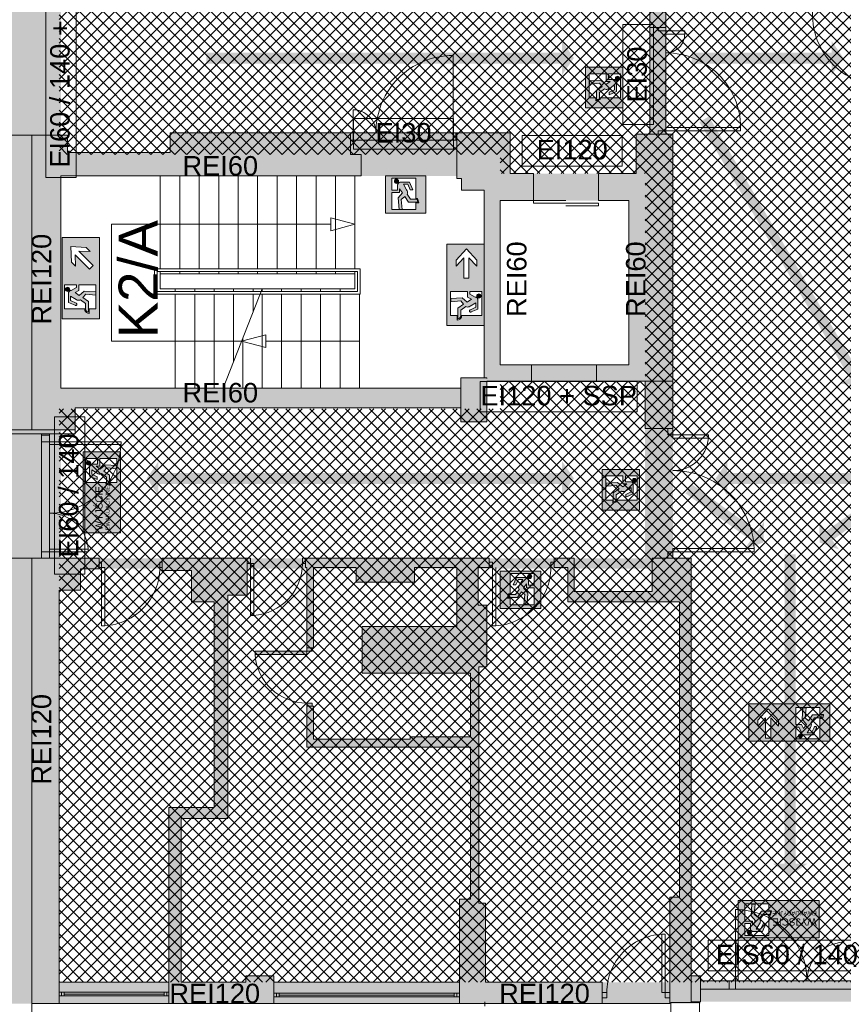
# Paper-space layout 'AP-02 STREFY POŻAROWE I EWAKUACJA - PIĘTRO 0' of a CAD drawing. Header units: millimetres. Extents: x 0 to 594, y -4 to 450.
# Tile 3 of 14: x 69 to 196, y 133 to 285. Entities that reach past the tile are written whole.
import ezdxf
from ezdxf.xclip import XClip

# ---------------------------------------------------------------- set-up
doc = ezdxf.new("R2010")
doc.units = ezdxf.units.MM
doc.header["$MEASUREMENT"] = 0
doc.header["$XCLIPFRAME"] = 0
for name, color, linetype, lineweight, true_color in [('A_ewakuacja_Nr_pióra__104', 7, 'Continuous', 5, 0x006532), ('A_ewakuacja_Nr_pióra__141', 7, 'Continuous', 5, 0xf2f7f7), ('A_podkład_Nr_pióra__254', 7, 'Continuous', 5, 0xfdfdfd), ('A_ppoż proj_Nr_pióra__104', 7, 'Continuous', 5, 0x006532), ('A_ppoż proj_Nr_pióra__70', 7, 'Continuous', 5, 0x65fe00), ('A_ppoż proj_Nr_pióra__71', 7, 'Continuous', 5, 0xcbfe65)]:
    doc.layers.add(name, color=color, linetype=linetype, lineweight=lineweight, true_color=true_color)
for name, color, linetype, lineweight in [('A_ewakuacja_Nr_pióra__4', 94, 'Continuous', 18), ('A_podkład_Nr_pióra__2', 8, 'Continuous', 13), ('A_ppoż proj_Nr_pióra__1', 7, 'Continuous', 20), ('A_ppoż proj_Nr_pióra__3', 30, 'Continuous', 13), ('A_ppoż proj_Nr_pióra__4', 94, 'Continuous', 18), ('A_ppoż proj_Nr_pióra__81', 2, 'Continuous', 5)]:
    doc.layers.add(name, color=color, linetype=linetype, lineweight=lineweight)
doc.layers.add('A_podrys', color=7, linetype='Continuous')
doc.styles.add('STYL_AUTOMATYCZNY_1', font='arial.ttf')

# ---------------------------------------------------------------- blocks, each defined once
blk = doc.blocks.new('Rysunek_1_1', base_point=(-1571.08, -182.96))
at = {"layer": 'A_ewakuacja_Nr_pióra__104', "linetype": 'Continuous', "lineweight": 0, "true_color": 0x004c26}
h = blk.add_hatch(color=118, dxfattribs=at)
h.paths.add_polyline_path([(161.79, 277.21), (156.04, 277.21), (156.04, 270.96), (161.79, 270.96)])
h.paths.add_polyline_path([(159.23, 275.01), (159.83, 275.01), (159.2, 274.55), (158.4, 275.22), (156.64, 275.1), (156.64, 274.61), (158.18, 274.75), (158.63, 274.23), (157.73, 273.63), (157.73, 272.2), (158.2, 272.33), (158.2, 273.32), (158.98, 273.87, 0.230447), (159.48, 273.83), (159.65, 273.93), (160.5, 274.42), (160.5, 273.75), (159.67, 273.37), (159.67, 272.97), (160.82, 273.48), (160.82, 274.9, 0.414214), (160.41, 275.32), (159.61, 275.32), (159.61, 276.21), (161.43, 276.21), (161.43, 272.49), (158.31, 272.49), (158.31, 272.23), (157.65, 272.05), (157.65, 272.49), (156.6, 272.49), (156.6, 276.2), (159.23, 276.2)], flags=0)
for points in [[(161.29, 275.38, 1), (160.67, 275.6, 1)], [(127.03, 259.97, 1), (126.82, 259.35, 1)], [(76.09, 242.71, 1), (76.37, 243.3, 1)], [(139.76, 241.68, 1), (139.47, 242.27, 1)], [(79.16, 216.15, 1), (79.78, 216.36, 1)], [(163.88, 213.43, 1), (163.26, 213.64, 1)], [(147.33, 199.09, 1), (147.55, 198.47, 1)], [(189.29, 173.9, 1), (189.01, 174.49, 1)], [(181.4, 143.63, 1), (181.18, 144.25, 1)]]:
    blk.add_hatch(color=118, dxfattribs=at).paths.add_polyline_path(points)
h = blk.add_hatch(color=118, dxfattribs=at)
h.paths.add_polyline_path([(125.21, 260.47), (125.21, 254.73), (131.45, 254.73), (131.45, 260.47)])
h.paths.add_polyline_path([(127.4, 257.91), (127.4, 258.51), (127.87, 257.88), (127.19, 257.08), (127.32, 255.32), (127.8, 255.32), (127.66, 256.86), (128.19, 257.31), (128.78, 256.41), (130.21, 256.41), (130.09, 256.88), (129.1, 256.88), (128.54, 257.66, 0.230447), (128.58, 258.16), (128.48, 258.33), (127.99, 259.18), (128.66, 259.18), (129.05, 258.35), (129.45, 258.35), (128.94, 259.5), (127.51, 259.5, 0.414214), (127.1, 259.09), (127.1, 258.29), (126.21, 258.29), (126.21, 260.12), (129.92, 260.12), (129.92, 256.99), (130.18, 256.99), (130.36, 256.33), (129.92, 256.33), (129.92, 255.28), (126.21, 255.28), (126.21, 257.91)], flags=0)
h = blk.add_hatch(color=118, dxfattribs=at)
h.paths.add_polyline_path([(75.42, 250.97), (75.42, 244.72), (81.17, 244.72), (81.17, 250.97)])
h.paths.add_polyline_path([(76.83, 247.2), (76.72, 249.58), (79.08, 249.47), (79.74, 248.81), (77.97, 248.88), (80.18, 246.67), (79.6, 246.1), (77.39, 248.3), (77.47, 246.57)], flags=0)
h = blk.add_hatch(color=118, dxfattribs=at)
h.paths.add_polyline_path([(134.68, 237.45), (140.42, 237.45), (140.42, 249.94), (134.68, 249.94)])
h.paths.add_polyline_path([(140.07, 242.69), (140.07, 238.98), (136.94, 238.98), (136.94, 238.72, -0.24241), (136.28, 238.24), (136.28, 238.98), (135.23, 238.98), (135.23, 242.69), (137.86, 242.69), (137.86, 241.8), (138.46, 241.5), (137.83, 241.03), (137.03, 241.71), (135.27, 241.58), (135.27, 241.1), (136.81, 241.24), (137.26, 240.71), (136.36, 240.12), (136.36, 238.46, 0.304489), (136.83, 238.81), (136.83, 239.8), (137.61, 240.36, 0.230447), (138.11, 240.32), (138.28, 240.42), (139.13, 240.91), (139.13, 240.24), (138.3, 239.85, 1.14772), (138.45, 239.52), (139.45, 239.96), (139.45, 241.39, 0.414214), (139.04, 241.81), (138.24, 242.25), (138.24, 242.69)], flags=0)
h.paths.add_polyline_path([(138.09, 244.74), (137.28, 244.74), (137.28, 247.87), (136.1, 246.59), (136.1, 247.49), (137.7, 249.24), (139.29, 247.5), (139.29, 246.57), (138.09, 247.87)], flags=0)
h = blk.add_hatch(color=118, dxfattribs=at)
h.paths.add_polyline_path([(81.17, 238.48), (81.17, 244.72), (75.42, 244.72), (75.42, 238.48)])
h.paths.add_polyline_path([(75.78, 243.72), (77.6, 243.72), (77.6, 243.28), (76.8, 242.84, 0.414214), (76.39, 242.42), (76.39, 240.99), (77.39, 240.55, 1.14772), (77.54, 240.88), (76.71, 241.27), (76.71, 241.94), (77.56, 241.45), (77.73, 241.35, 0.230447), (78.23, 241.39), (79.01, 240.83), (79.01, 239.84, 0.304489), (79.48, 239.49), (79.48, 241.15), (78.58, 241.74), (79.03, 242.27), (80.57, 242.13), (80.57, 242.61), (78.81, 242.74), (78.01, 242.06), (77.38, 242.53), (77.98, 242.83), (77.98, 243.72), (80.61, 243.72), (80.61, 240.01), (79.56, 240.01), (79.56, 239.27, -0.24241), (78.9, 239.75), (78.9, 240.01), (75.78, 240.01)], flags=0)
h = blk.add_hatch(color=118, dxfattribs=at)
h.paths.add_polyline_path([(78.66, 217.97), (78.66, 205.47), (84.4, 205.47), (84.4, 217.97)])
h.paths.add_polyline_path([(81.22, 215.77), (81.22, 216.96), (83.84, 216.96), (83.84, 213.25), (82.79, 213.25), (82.79, 212.81), (82.14, 212.99), (82.14, 213.25), (79.01, 213.25), (79.01, 216.97), (80.83, 216.97), (80.83, 216.08), (80.04, 216.08, 0.414214), (79.62, 215.67), (79.62, 214.24), (80.78, 213.73), (80.78, 214.13), (79.95, 214.52), (79.95, 215.18), (80.79, 214.69), (80.97, 214.59, 0.230447), (81.46, 214.63), (82.25, 214.08), (82.25, 213.09), (82.72, 212.96), (82.72, 214.39), (81.81, 214.99), (82.27, 215.51), (83.81, 215.37), (83.81, 215.86), (82.05, 215.99), (81.25, 215.31), (80.62, 215.77)], flags=0)
h = blk.add_hatch(color=118, dxfattribs=at)
h.paths.add_polyline_path([(164.38, 215.25), (158.63, 215.25), (158.63, 209.01), (164.38, 209.01)])
h.paths.add_polyline_path([(161.82, 213.06), (162.42, 213.06), (161.79, 212.59), (160.99, 213.27), (159.23, 213.14), (159.23, 212.66), (160.77, 212.8), (161.22, 212.27), (160.32, 211.68), (160.32, 210.25), (160.79, 210.37), (160.79, 211.36), (161.57, 211.92, 0.230447), (162.07, 211.88), (162.24, 211.98), (163.09, 212.47), (163.09, 211.8), (162.26, 211.41), (162.26, 211.01), (163.41, 211.52), (163.41, 212.95, 0.414214), (163, 213.37), (162.2, 213.37), (162.2, 214.25), (164.02, 214.25), (164.02, 210.54), (160.9, 210.54), (160.9, 210.28), (160.24, 210.1), (160.24, 210.54), (159.19, 210.54), (159.19, 214.25), (161.82, 214.25)], flags=0)
h = blk.add_hatch(color=118, dxfattribs=at)
h.paths.add_polyline_path([(149.16, 199.59), (142.91, 199.59), (142.91, 193.85), (149.16, 193.85)])
h.paths.add_polyline_path([(146.96, 197.03), (148.15, 197.03), (148.15, 194.4), (144.44, 194.4), (144.44, 195.45), (144, 195.45), (144.18, 196.11), (144.44, 196.11), (144.44, 199.24), (148.16, 199.24), (148.16, 197.41), (147.27, 197.41), (147.27, 198.21, 0.414214), (146.85, 198.62), (145.43, 198.62), (144.92, 197.47), (145.32, 197.47), (145.7, 198.3), (146.37, 198.3), (145.88, 197.45), (145.78, 197.28, 0.230447), (145.82, 196.78), (145.27, 196), (144.27, 196), (144.15, 195.53), (145.58, 195.53), (146.18, 196.43), (146.7, 195.98), (146.56, 194.44), (147.05, 194.44), (147.17, 196.2), (146.5, 197), (146.96, 197.63)], flags=0)
h = blk.add_hatch(color=118, dxfattribs=at)
h.paths.add_polyline_path([(181.19, 179.13), (181.19, 173.39), (193.68, 173.39), (193.68, 179.13)])
h.paths.add_polyline_path([(188.44, 173.74), (188.44, 175.57), (188.91, 175.57), (189.32, 174.77, 0.414214), (189.74, 174.36), (191.16, 174.36), (191.61, 175.36, 1.257521), (191.27, 175.51), (190.89, 174.68), (190.22, 174.68), (190.71, 175.53), (190.81, 175.7, 0.230447), (190.77, 176.2), (191.32, 176.98), (192.32, 176.98, 0.232729), (192.54, 177.45), (191.01, 177.45), (190.42, 176.55), (189.89, 177), (190.03, 178.54), (189.55, 178.54), (189.42, 176.78), (190.1, 175.98), (189.63, 175.35), (189.33, 175.95), (188.44, 175.95), (188.44, 178.58), (192.15, 178.58), (192.15, 177.53), (192.71, 177.53, -0.376362), (192.41, 176.87), (192.15, 176.87), (192.15, 173.74)], flags=0)
h.paths.add_polyline_path([(184.58, 177.01), (184.58, 173.89), (183.77, 173.89), (183.76, 177.01), (182.59, 175.73), (182.59, 176.64), (184.19, 178.39), (185.78, 176.64), (185.78, 175.71)], flags=0)
h = blk.add_hatch(color=118, dxfattribs=at)
h.paths.add_polyline_path([(179.57, 143.13), (192.07, 143.13), (192.07, 148.88), (179.57, 148.88)])
h.paths.add_polyline_path([(181.77, 145.69), (180.58, 145.69), (180.58, 148.32), (184.29, 148.32), (184.29, 147.27), (184.73, 147.27), (184.55, 146.61), (184.29, 146.61), (184.29, 143.49), (180.58, 143.49), (180.58, 145.31), (181.46, 145.31), (181.46, 144.51, 0.414214), (181.88, 144.1), (183.3, 144.1), (183.81, 145.25), (183.41, 145.25), (183.03, 144.42), (182.36, 144.42), (182.85, 145.27), (182.95, 145.44, 0.230447), (182.91, 145.94), (183.46, 146.72), (184.46, 146.72), (184.58, 147.19), (183.15, 147.19), (182.56, 146.29), (182.03, 146.74), (182.17, 148.28), (181.69, 148.28), (181.56, 146.52), (182.24, 145.72), (181.77, 145.09)], flags=0)
at = {"layer": 'A_podkład_Nr_pióra__254', "linetype": 'Continuous', "lineweight": 5, "true_color": 0xfdfdfd}
h = blk.add_hatch(color=7, dxfattribs=at)
h.paths.add_polyline_path([(65.74, 327.27), (65.74, 221.37), (77.42, 221.37), (77.42, 224.77), (136.82, 224.77), (136.82, 224.24), (136.82, 222.57), (140.82, 222.57), (140.82, 228.87), (154.32, 228.87), (169.52, 228.87), (169.52, 239.37), (169.52, 258.27), (169.52, 266.93), (168.07, 266.93), (163.84, 266.93), (163.84, 260.83), (144.44, 260.83), (144.44, 267.13), (136.22, 267.13), (136.22, 264.37), (136.22, 263.8), (119.83, 263.8), (119.83, 267.13), (92.04, 267.13), (92.04, 266.77), (92.04, 264.07), (76.2, 264.07), (76.2, 266.77), (73.54, 266.77), (66.54, 266.77), (66.54, 285.83), (73.54, 285.83), (73.54, 293.33), (92.92, 293.33), (118.14, 293.33), (118.14, 298.33), (129.94, 298.33), (129.94, 293.23), (136.22, 293.23), (146.44, 293.23), (146.44, 299.53), (159.84, 299.53), (159.84, 293.23), (160.82, 293.23), (161.32, 293.23), (165.94, 293.23), (165.94, 286.27), (168.07, 286.27), (173.12, 286.27), (173.12, 321.17), (172.32, 321.17), (172.32, 320.67), (171.62, 320.67), (171.62, 316.17), (138.82, 316.17), (138.82, 342.37), (141.02, 342.37), (141.02, 351.77), (169.62, 351.77), (169.62, 351.07), (171.62, 351.07), (171.62, 330.67), (172.32, 330.67), (172.32, 330.17), (173.12, 330.17), (173.12, 351.07), (173.82, 351.07), (173.82, 355.07), (70.72, 355.07), (70.72, 327.27)])
h.paths.add_polyline_path([(75.22, 351.77), (103.82, 351.77), (103.82, 351.07), (108.52, 351.07), (108.52, 351.77), (137.12, 351.77), (137.12, 299.57), (137.12, 294.73), (131.44, 294.73), (131.44, 299.57), (131.32, 299.57), (130.82, 299.57), (123.82, 299.57), (120.82, 299.57), (120.32, 299.57), (75.22, 299.57)], flags=0)
h.paths.add_polyline_path([(75.22, 260.47), (121.46, 260.47), (121.46, 261.47), (136.22, 261.47), (136.22, 260.07), (136.92, 260.07), (136.92, 258.27), (140.42, 258.27), (140.42, 229.37), (136.82, 229.37), (136.82, 227.77), (136.82, 226.77), (122.02, 226.77), (122.02, 227.77), (75.22, 227.77)], flags=0)
h.paths.add_polyline_path([(139.62, 314.77), (171.42, 314.77), (171.42, 308.87), (171.42, 307.97), (171.42, 294.73), (161.34, 294.73), (161.34, 301.03), (159.84, 301.03), (146.44, 301.03), (144.94, 301.03), (144.94, 294.73), (139.62, 294.73), (139.62, 302.07)], flags=0)
h.paths.add_polyline_path([(162.72, 231.37), (142.92, 231.37), (142.92, 256.67), (162.72, 256.67)], flags=0)
h = blk.add_hatch(color=7, dxfattribs=at)
h.paths.add_polyline_path([(77.42, 201.57), (70.72, 201.57), (70.72, 132.97), (173.77, 132.97), (173.77, 137.27), (172.32, 137.27), (172.32, 166.57), (172.32, 176.57), (172.32, 201.57), (169.52, 201.57), (169.52, 228.87), (165.22, 228.87), (165.22, 201.57), (166.32, 201.57), (166.32, 196.47), (154.32, 196.47), (154.32, 201.57), (140.82, 201.57), (136.82, 201.57), (129.53, 201.57), (120.62, 201.57), (115.02, 201.57), (109.34, 201.57)])
h.paths.add_polyline_path([(74.92, 196.67), (78.22, 196.67), (78.22, 199.97), (81.12, 199.97), (81.12, 200.17), (81.47, 200.17), (90.47, 200.17), (90.82, 200.17), (90.82, 199.67), (95.32, 199.67), (95.32, 194.87), (98.82, 194.87), (98.82, 163.17), (91.82, 163.17), (91.82, 136.27), (74.92, 136.27)], flags=0)
h.paths.add_polyline_path([(93.72, 161.47), (100.92, 161.47), (100.92, 195.87), (103.92, 195.87), (103.92, 200.77), (104.42, 200.77), (112.42, 200.77), (112.92, 200.77), (112.92, 200.17), (113.12, 200.17), (113.12, 187.77), (113.12, 187.27), (105.12, 187.27), (105.12, 186.77), (105.13, 186.77), (113.12, 186.77), (113.12, 187.27), (113.92, 187.27), (113.92, 187.77), (114.12, 187.77), (114.12, 200.17), (120.72, 200.17), (120.72, 197.87), (129.72, 197.87), (129.72, 200.17), (136.22, 200.17), (136.22, 191.07), (121.62, 191.07), (121.62, 183.87), (138.32, 183.87), (138.32, 174.06), (129.02, 174.06), (129.02, 173.71), (114.12, 173.71), (114.12, 178.77), (113.92, 178.77), (113.92, 179.27), (113.12, 179.27), (113.12, 178.77), (113.12, 172.47), (138.32, 172.47), (138.32, 149.07), (136.62, 149.07), (136.62, 136.27), (121.72, 136.27), (108.02, 136.27), (108.02, 137.27), (103.72, 137.27), (103.72, 136.27), (93.72, 136.27)], flags=0)
h.paths.add_polyline_path([(139.52, 194.37), (139.52, 200.17), (141.22, 200.17), (141.72, 200.17), (141.72, 200.97), (150.72, 200.97), (151.22, 200.97), (151.22, 200.17), (153.32, 200.17), (153.32, 194.87), (170.52, 194.87), (170.52, 149.37), (169.02, 149.37), (169.02, 134.67), (168.32, 134.67), (159.32, 134.67), (158.62, 134.67), (158.62, 136.27), (140.62, 136.27), (140.62, 148.47), (139.62, 148.47), (139.62, 184.87), (140.82, 184.87), (140.82, 194.37)], flags=0)
at = {"layer": 'A_ppoż proj_Nr_pióra__104', "linetype": 'Continuous', "lineweight": 5, "true_color": 0x006532}
for points in [[(97.63, 277.78), (152.45, 277.78), (152.45, 276.02), (154.26, 278.63), (152.45, 281.25), (152.45, 279.48), (97.63, 279.48)], [(172.43, 277.78), (193.99, 277.78), (193.99, 276.02), (195.79, 278.63), (193.99, 281.25), (193.99, 279.48), (172.43, 279.48)], [(173.6, 268.77), (196.74, 229.35), (195.21, 228.45), (198.38, 228.22), (199.73, 231.1), (198.2, 230.21), (175.06, 269.64)], [(90.24, 211.26), (90.24, 213.03), (152.45, 213.03), (152.45, 211.26), (154.26, 213.88), (152.45, 216.5), (152.45, 214.73), (90.24, 214.73), (90.24, 216.5), (88.43, 213.88)], [(177.9, 211.26), (177.9, 213.03), (197.78, 213.03), (197.78, 211.26), (199.59, 213.88), (197.78, 216.5), (197.78, 214.73), (177.9, 214.73), (177.9, 216.5), (176.1, 213.88)], [(171.48, 211.57), (181.51, 204.36), (180.48, 202.93), (183.47, 204), (183.54, 207.18), (182.5, 205.74), (172.48, 212.95)], [(204.12, 211.57), (203.13, 212.95), (193.1, 205.74), (192.07, 207.18), (192.13, 204), (195.12, 202.93), (194.09, 204.36)], [(184.97, 154.51), (187.59, 152.7), (190.21, 154.51), (188.44, 154.51), (188.44, 202.18), (186.74, 202.18), (186.74, 154.51)]]:
    blk.add_hatch(color=128, dxfattribs=at).paths.add_polyline_path(points)
at = {"layer": 'A_ppoż proj_Nr_pióra__3', "linetype": 'Continuous', "lineweight": 0, "true_color": 0x3f2000}
for points in [[(65.92, 132.97), (74.92, 132.97), (74.92, 196.67), (75.22, 196.67), (75.22, 351.77), (70.72, 351.77), (70.72, 327.27), (65.92, 327.27)], [(74.92, 136.27), (74.92, 132.97), (172.32, 132.97), (172.32, 136.27)], [(172.32, 133.27), (201.92, 133.27), (201.92, 136.46), (172.32, 136.46)]]:
    blk.add_hatch(color=38, dxfattribs=at).paths.add_polyline_path(points)
at = {"layer": 'A_ppoż proj_Nr_pióra__4', "linetype": 'Continuous', "lineweight": 0, "true_color": 0x002000}
for points in [[(75.22, 260.47), (144.44, 260.47), (144.44, 267.13), (92.04, 267.13), (92.04, 263.8), (75.22, 263.8)], [(142.92, 228.87), (142.92, 260.47), (140.42, 260.47), (140.42, 228.87)], [(144.44, 260.47), (142.92, 260.47), (142.92, 256.67), (144.44, 256.67), (162.72, 256.67), (162.72, 260.83), (144.44, 260.83)], [(162.72, 228.87), (169.49, 228.87), (169.49, 260.83), (162.72, 260.83)], [(142.92, 228.87), (162.72, 228.87), (162.72, 231.37), (142.92, 231.37)], [(75.22, 224.77), (140.82, 224.77), (140.82, 228.87), (140.42, 228.87), (140.42, 229.37), (136.82, 229.37), (136.82, 227.77), (75.22, 227.77)]]:
    blk.add_hatch(color=98, dxfattribs=at).paths.add_polyline_path(points)
at = {"layer": 'A_ppoż proj_Nr_pióra__70', "linetype": 'Continuous', "lineweight": 0, "true_color": 0x193f00}
blk.add_hatch(color=88, dxfattribs=at).paths.add_polyline_path([(165.94, 260.83), (168.44, 260.83), (168.44, 286.27), (173.12, 286.27), (173.12, 293.23), (165.94, 293.23)])
at = {"layer": 'A_ppoż proj_Nr_pióra__71', "linetype": 'Continuous', "lineweight": 5, "true_color": 0xcbfe65}
h = blk.add_hatch(dxfattribs=at)
h.set_pattern_fill('bloczki_betonowe_0001', color=71, style=0, pattern_type=2)
h.set_pattern_definition([(45, (-1571.0778, -182.9554), (-0.9192388, 0.9192388), []), (135, (-1571.0778, -182.9554), (0.9192388, 0.9192388), [])])
h.paths.add_polyline_path([(142.92, 224.6), (74.92, 224.6), (74.92, 136.27), (202.02, 136.27), (201.94, 202.07), (213.94, 202.04), (213.94, 265.34), (202.02, 265.37), (202.02, 351.07), (200.82, 351.07), (200.82, 355.07), (203.35, 355.07), (203.35, 381.9), (200.82, 381.9), (173.82, 381.9), (173.82, 351.77), (74.92, 351.77), (74.92, 263.8), (142.92, 263.8), (142.92, 260.83), (165.22, 260.83), (165.22, 228.87), (142.92, 228.87)])
at = {"layer": 'A_ppoż proj_Nr_pióra__81', "linetype": 'Continuous', "lineweight": 0, "true_color": 0x3f3f00}
for points in [[(165.22, 228.87), (165.22, 201.57), (169.52, 201.57), (169.52, 228.87)], [(172.32, 199.97), (172.32, 201.57), (75.22, 201.57), (75.22, 199.97)], [(170.52, 136.27), (172.32, 136.27), (172.32, 199.97), (170.52, 199.97)]]:
    blk.add_hatch(color=48, dxfattribs=at).paths.add_polyline_path(points)
at = {"layer": 'A_ewakuacja_Nr_pióra__4', "color": 94, "linetype": 'Continuous', "lineweight": 18, "flags": 128}
for points in [[(156.04, 277.21), (156.04, 270.96), (161.79, 270.96), (161.79, 277.21)], [(161.79, 277.21), (156.04, 277.21)], [(125.21, 254.73), (131.45, 254.73), (131.45, 260.47), (125.21, 260.47)], [(125.21, 260.47), (125.21, 254.73)], [(75.42, 244.72), (75.42, 250.97), (81.17, 250.97), (81.17, 244.72)], [(75.42, 244.72), (75.42, 238.48), (81.17, 238.48), (81.17, 244.72)], [(84.4, 217.97), (84.4, 205.47), (78.66, 205.47), (78.66, 217.97)], [(78.66, 217.97), (84.4, 217.97)], [(158.63, 215.25), (158.63, 209.01), (164.38, 209.01), (164.38, 215.25)], [(164.38, 215.25), (158.63, 215.25)], [(149.16, 193.85), (142.91, 193.85), (142.91, 199.59), (149.16, 199.59)], [(149.16, 199.59), (149.16, 193.85)], [(179.57, 148.88), (192.07, 148.88), (192.07, 143.13), (179.57, 143.13)], [(179.57, 143.13), (179.57, 148.88)]]:
    blk.add_lwpolyline(points, dxfattribs=at)
for points in [[(156.6, 276.2), (159.23, 276.2), (159.23, 275.01), (159.83, 275.01), (159.2, 274.55), (158.4, 275.22), (156.64, 275.1), (156.64, 274.61), (158.18, 274.75), (158.63, 274.23), (157.73, 273.63), (157.73, 272.2), (158.2, 272.33), (158.2, 273.32), (158.98, 273.87, 0.230447), (159.48, 273.83), (159.65, 273.93), (160.5, 274.42), (160.5, 273.75), (159.67, 273.37), (159.67, 272.97), (160.82, 273.48), (160.82, 274.9, 0.414214), (160.41, 275.32), (159.61, 275.32), (159.61, 276.21), (161.43, 276.21), (161.43, 272.49), (158.31, 272.49), (158.31, 272.23), (157.65, 272.05), (157.65, 272.49), (156.6, 272.49)], [(126.21, 255.28), (126.21, 257.91), (127.4, 257.91), (127.4, 258.51), (127.87, 257.88), (127.19, 257.08), (127.32, 255.32), (127.8, 255.32), (127.66, 256.86), (128.19, 257.31), (128.78, 256.41), (130.21, 256.41), (130.09, 256.88), (129.1, 256.88), (128.54, 257.66, 0.230447), (128.58, 258.16), (128.48, 258.33), (127.99, 259.18), (128.66, 259.18), (129.05, 258.35), (129.45, 258.35), (128.94, 259.5), (127.51, 259.5, 0.414214), (127.1, 259.09), (127.1, 258.29), (126.21, 258.29), (126.21, 260.12), (129.92, 260.12), (129.92, 256.99), (130.18, 256.99), (130.36, 256.33), (129.92, 256.33), (129.92, 255.28)], [(80.61, 243.72), (77.98, 243.72), (77.98, 242.83), (77.38, 242.53), (78.01, 242.06), (78.81, 242.74), (80.57, 242.61), (80.57, 242.13), (79.03, 242.27), (78.58, 241.74), (79.48, 241.15), (79.48, 239.49, -0.304489), (79.01, 239.84), (79.01, 240.83), (78.23, 241.39, -0.230447), (77.73, 241.35), (77.56, 241.45), (76.71, 241.94), (76.71, 241.27), (77.54, 240.88, -1.14772), (77.39, 240.55), (76.39, 240.99), (76.39, 242.42, -0.414214), (76.8, 242.84), (77.6, 243.28), (77.6, 243.72), (75.78, 243.72), (75.78, 240.01), (78.9, 240.01), (78.9, 239.75, 0.24241), (79.56, 239.27), (79.56, 240.01), (80.61, 240.01)], [(135.23, 242.69), (137.86, 242.69), (137.86, 241.8), (138.46, 241.5), (137.83, 241.03), (137.03, 241.71), (135.27, 241.58), (135.27, 241.1), (136.81, 241.24), (137.26, 240.71), (136.36, 240.12), (136.36, 238.46, 0.304489), (136.83, 238.81), (136.83, 239.8), (137.61, 240.36, 0.230447), (138.11, 240.32), (138.28, 240.42), (139.13, 240.91), (139.13, 240.24), (138.3, 239.85, 1.14772), (138.45, 239.52), (139.45, 239.96), (139.45, 241.39, 0.414214), (139.04, 241.81), (138.24, 242.25), (138.24, 242.69), (140.07, 242.69), (140.07, 238.98), (136.94, 238.98), (136.94, 238.72, -0.24241), (136.28, 238.24), (136.28, 238.98), (135.23, 238.98)], [(83.84, 216.96), (81.22, 216.96), (81.22, 215.77), (80.62, 215.77), (81.25, 215.31), (82.05, 215.99), (83.81, 215.86), (83.81, 215.37), (82.27, 215.51), (81.81, 214.99), (82.72, 214.39), (82.72, 212.96), (82.25, 213.09), (82.25, 214.08), (81.46, 214.63, -0.230447), (80.97, 214.59), (80.79, 214.69), (79.95, 215.18), (79.95, 214.52), (80.78, 214.13), (80.78, 213.73), (79.62, 214.24), (79.62, 215.67, -0.414214), (80.04, 216.08), (80.83, 216.08), (80.83, 216.97), (79.01, 216.97), (79.01, 213.25), (82.14, 213.25), (82.14, 212.99), (82.79, 212.81), (82.79, 213.25), (83.84, 213.25)], [(159.19, 214.25), (161.82, 214.25), (161.82, 213.06), (162.42, 213.06), (161.79, 212.59), (160.99, 213.27), (159.23, 213.14), (159.23, 212.66), (160.77, 212.8), (161.22, 212.27), (160.32, 211.68), (160.32, 210.25), (160.79, 210.37), (160.79, 211.36), (161.57, 211.92, 0.230447), (162.07, 211.88), (162.24, 211.98), (163.09, 212.47), (163.09, 211.8), (162.26, 211.41), (162.26, 211.01), (163.41, 211.52), (163.41, 212.95, 0.414214), (163, 213.37), (162.2, 213.37), (162.2, 214.25), (164.02, 214.25), (164.02, 210.54), (160.9, 210.54), (160.9, 210.28), (160.24, 210.1), (160.24, 210.54), (159.19, 210.54)], [(148.15, 194.4), (148.15, 197.03), (146.96, 197.03), (146.96, 197.63), (146.5, 197), (147.17, 196.2), (147.05, 194.44), (146.56, 194.44), (146.7, 195.98), (146.18, 196.43), (145.58, 195.53), (144.15, 195.53), (144.27, 196), (145.27, 196), (145.82, 196.78, -0.230447), (145.78, 197.28), (145.88, 197.45), (146.37, 198.3), (145.7, 198.3), (145.32, 197.47), (144.92, 197.47), (145.43, 198.62), (146.85, 198.62, -0.414214), (147.27, 198.21), (147.27, 197.41), (148.16, 197.41), (148.16, 199.24), (144.44, 199.24), (144.44, 196.11), (144.18, 196.11), (144, 195.45), (144.44, 195.45), (144.44, 194.4)], [(188.44, 178.58), (188.44, 175.95), (189.33, 175.95), (189.63, 175.35), (190.1, 175.98), (189.42, 176.78), (189.55, 178.54), (190.03, 178.54), (189.89, 177), (190.42, 176.55), (191.01, 177.45), (192.54, 177.45, -0.232729), (192.32, 176.98), (191.32, 176.98), (190.77, 176.2, -0.230447), (190.81, 175.7), (190.71, 175.53), (190.22, 174.68), (190.89, 174.68), (191.27, 175.51, -1.257521), (191.61, 175.36), (191.16, 174.36), (189.74, 174.36, -0.414214), (189.32, 174.77), (188.91, 175.57), (188.44, 175.57), (188.44, 173.74), (192.15, 173.74), (192.15, 176.87), (192.41, 176.87, 0.376362), (192.71, 177.53), (192.15, 177.53), (192.15, 178.58)], [(180.58, 148.32), (180.58, 145.69), (181.77, 145.69), (181.77, 145.09), (182.24, 145.72), (181.56, 146.52), (181.69, 148.28), (182.17, 148.28), (182.03, 146.74), (182.56, 146.29), (183.15, 147.19), (184.58, 147.19), (184.46, 146.72), (183.46, 146.72), (182.91, 145.94, -0.230447), (182.95, 145.44), (182.85, 145.27), (182.36, 144.42), (183.03, 144.42), (183.41, 145.25), (183.81, 145.25), (183.3, 144.1), (181.88, 144.1, -0.414214), (181.46, 144.51), (181.46, 145.31), (180.58, 145.31), (180.58, 143.49), (184.29, 143.49), (184.29, 146.61), (184.55, 146.61), (184.73, 147.27), (184.29, 147.27), (184.29, 148.32)]]:
    blk.add_lwpolyline(points, format="xyb", close=True, dxfattribs=at)
for points in [[(79.6, 246.1), (80.18, 246.67), (77.97, 248.88), (79.74, 248.81), (79.08, 249.47), (76.72, 249.58), (76.83, 247.2), (77.47, 246.57), (77.39, 248.3)], [(140.42, 249.94), (140.42, 237.45), (134.68, 237.45), (134.68, 249.94)], [(137.28, 244.74), (138.09, 244.74), (138.09, 247.87), (139.29, 246.57), (139.29, 247.5), (137.7, 249.24), (136.1, 247.49), (136.1, 246.59), (137.28, 247.87)], [(193.68, 173.39), (181.19, 173.39), (181.19, 179.13), (193.68, 179.13)], [(183.77, 173.89), (184.58, 173.89), (184.58, 177.01), (185.78, 175.71), (185.78, 176.64), (184.19, 178.39), (182.59, 176.64), (182.59, 175.73), (183.76, 177.01)]]:
    blk.add_lwpolyline(points, close=True, dxfattribs=at)
at = {"layer": 'A_ewakuacja_Nr_pióra__4', "color": 94, "linetype": 'Continuous', "lineweight": 18}
for centre in [(160.98, 275.49), (126.92, 259.66), (76.23, 243.01), (139.61, 241.98), (79.47, 216.25), (163.57, 213.54), (147.44, 198.78), (189.15, 174.2), (181.29, 143.94)]:
    blk.add_circle(centre, 0.328, dxfattribs=at)
at = {"layer": 'A_podkład_Nr_pióra__2', "color": 8, "linetype": 'Continuous', "lineweight": 13}
for p, q in [((165.94, 286.27), (165.94, 282.62)), ((168.44, 266.93), (168.44, 286.27)), ((165.94, 283.33), (168.44, 283.33)), ((165.94, 282.62), (165.94, 266.93)), ((167.24, 283.33), (167.24, 282.83)), ((171.34, 282.83), (167.24, 282.83)), ((167.64, 283.33), (168.44, 283.33)), ((168.44, 282.33), (171.34, 282.33)), ((171.34, 282.83), (171.34, 282.33)), ((135.65, 267.13), (135.65, 279.03)), ((120.23, 267.13), (120.23, 270.65)), ((119.83, 267.13), (92.04, 267.13)), ((92.04, 267.13), (92.04, 264.07)), ((119.83, 263.8), (119.83, 267.13)), ((136.22, 267.13), (119.83, 267.13)), ((120.23, 265.98), (120.23, 267.13)), ((135.65, 267.13), (135.65, 265.98)), ((136.05, 267.13), (136.05, 265.98)), ((144.44, 267.13), (136.22, 267.13)), ((136.22, 267.13), (136.22, 260.07)), ((144.44, 260.83), (144.44, 267.13)), ((168.44, 267.43), (167.24, 267.43)), ((167.24, 267.43), (167.24, 266.93)), ((168.44, 267.93), (179.94, 267.93)), ((168.44, 267.43), (179.94, 267.43)), ((179.94, 267.43), (179.94, 267.93)), ((76.2, 266.77), (67.02, 266.77)), ((70.72, 221.37), (70.72, 266.77)), ((76.2, 264.07), (76.2, 266.77)), ((136.22, 265.98), (119.83, 265.98)), ((169.52, 266.93), (163.84, 266.93)), ((163.84, 266.93), (163.84, 260.83)), ((169.52, 266.93), (169.52, 258.27)), ((92.04, 264.07), (76.2, 264.07)), ((121.46, 263.8), (119.83, 263.8)), ((121.46, 263.8), (121.46, 260.47)), ((75.22, 227.77), (75.22, 260.47)), ((75.22, 260.47), (121.46, 260.47)), ((90.52, 260.47), (90.52, 246.17)), ((93.52, 260.47), (93.52, 246.17)), ((96.52, 260.47), (96.52, 246.17)), ((99.52, 260.47), (99.52, 246.17)), ((102.52, 260.47), (102.52, 246.17)), ((105.52, 260.47), (105.52, 246.17)), ((108.52, 260.47), (108.52, 246.17)), ((111.52, 260.47), (111.52, 246.17)), ((114.52, 260.47), (114.52, 246.17)), ((117.52, 260.47), (117.52, 246.17)), ((120.52, 260.47), (120.52, 246.17)), ((136.22, 260.07), (136.92, 260.07)), ((136.92, 260.07), (136.92, 258.27)), ((148.04, 260.83), (144.44, 260.83)), ((148.04, 256.67), (148.04, 260.83)), ((158.04, 256.67), (158.04, 260.83)), ((163.84, 260.83), (158.04, 260.83)), ((136.92, 258.27), (140.42, 258.27)), ((140.42, 258.27), (140.42, 229.37)), ((169.52, 230.27), (169.52, 258.27)), ((142.92, 256.67), (148.04, 256.67)), ((142.92, 231.37), (142.92, 256.67)), ((148.04, 256.67), (148.04, 256.27)), ((153.04, 256.67), (148.04, 256.67)), ((158.04, 256.67), (162.72, 256.67)), ((162.72, 256.67), (162.72, 231.37)), ((148.04, 256.27), (158.04, 256.27)), ((158.04, 255.87), (153.04, 255.87)), ((158.04, 256.27), (158.04, 255.87)), ((120.52, 253.02), (116.79, 254.02)), ((116.79, 252.02), (116.79, 254.02)), ((83.02, 253.02), (83.02, 235.02)), ((116.79, 253.02), (83.02, 253.02)), ((120.52, 253.02), (116.79, 252.02)), ((121.32, 246.17), (89.62, 246.17)), ((89.62, 246.17), (89.62, 242.27)), ((120.92, 245.77), (90.02, 245.77)), ((90.02, 245.77), (90.02, 242.67)), ((90.52, 245.77), (90.52, 243.07)), ((93.52, 245.77), (93.52, 245.37)), ((96.52, 245.77), (96.52, 245.37)), ((99.52, 245.77), (99.52, 245.37)), ((102.52, 245.77), (102.52, 245.37)), ((105.52, 245.77), (105.52, 245.37)), ((108.52, 245.77), (108.52, 245.37)), ((111.52, 245.77), (111.52, 245.37)), ((114.52, 245.77), (114.52, 245.37)), ((117.52, 245.77), (117.52, 245.37)), ((120.52, 245.77), (120.52, 243.07)), ((120.92, 242.67), (120.92, 245.77)), ((121.32, 242.27), (121.32, 246.17)), ((120.52, 245.37), (90.52, 245.37)), ((120.52, 243.07), (90.52, 243.07)), ((92.82, 242.67), (92.82, 243.07)), ((95.82, 242.67), (95.82, 243.07)), ((98.82, 242.67), (98.82, 243.07)), ((100.22, 227.77), (106.22, 243.07)), ((101.82, 242.67), (101.82, 243.07)), ((104.82, 242.67), (104.82, 243.07)), ((106.22, 242.67), (106.22, 243.07)), ((109.22, 242.67), (109.22, 243.07)), ((112.22, 242.67), (112.22, 243.07)), ((115.22, 242.67), (115.22, 243.07)), ((118.22, 242.67), (118.22, 243.07)), ((121.32, 242.27), (89.62, 242.27)), ((120.92, 242.67), (90.02, 242.67)), ((92.82, 227.77), (92.82, 242.27)), ((95.82, 227.77), (95.82, 242.27)), ((98.82, 227.77), (98.82, 242.27)), ((101.82, 231.85), (101.82, 242.27)), ((104.82, 239.5), (104.82, 242.27)), ((106.22, 227.77), (106.22, 242.27)), ((109.22, 227.77), (109.22, 242.27)), ((112.22, 227.77), (112.22, 242.27)), ((115.22, 227.77), (115.22, 242.27)), ((118.22, 227.77), (118.22, 242.27)), ((121.22, 227.77), (121.22, 242.27)), ((103.06, 235.02), (106.79, 236.02)), ((103.22, 227.77), (103.22, 235.42)), ((106.79, 236.02), (106.79, 234.02)), ((83.02, 235.02), (103.06, 235.02)), ((103.06, 235.02), (106.79, 234.02)), ((106.79, 235.02), (121.22, 235.02)), ((162.72, 231.37), (142.92, 231.37)), ((147.72, 228.87), (147.72, 231.37)), ((157.72, 228.87), (157.72, 231.37)), ((140.82, 229.37), (136.82, 229.37)), ((136.82, 222.57), (136.82, 229.37)), ((140.82, 229.27), (140.82, 229.37)), ((169.52, 221.57), (169.52, 230.27)), ((136.82, 227.77), (75.22, 227.77)), ((169.52, 228.87), (140.82, 228.87)), ((140.82, 222.57), (140.82, 228.87)), ((165.22, 228.87), (165.22, 228.87)), ((165.22, 221.57), (165.22, 228.87)), ((77.42, 221.37), (77.42, 224.77)), ((77.42, 224.77), (136.82, 224.77)), ((140.82, 222.57), (136.82, 222.57)), ((169.52, 221.57), (165.22, 221.57)), ((168.72, 220.57), (168.72, 221.57)), ((169.52, 221.57), (169.52, 220.07)), ((65.92, 221.37), (77.42, 221.37)), ((77.42, 220.72), (65.92, 220.72)), ((72.22, 220.72), (72.22, 201.57)), ((72.22, 220.52), (73.47, 220.52)), ((73.47, 220.72), (73.47, 201.57)), ((77.42, 221.37), (77.42, 220.72)), ((174.99, 220.57), (168.72, 220.57)), ((169.52, 220.07), (174.99, 220.07)), ((174.99, 220.57), (174.99, 220.07)), ((72.22, 219.52), (73.47, 219.52)), ((73.47, 219.52), (84.47, 219.52)), ((73.47, 219.12), (84.47, 219.12)), ((84.47, 219.52), (84.47, 219.12)), ((72.22, 202.57), (73.47, 202.57)), ((73.47, 202.97), (79.4, 202.97)), ((73.47, 202.57), (79.4, 202.57)), ((79.4, 202.97), (79.4, 202.57)), ((182.02, 202.57), (168.72, 202.57)), ((168.72, 202.57), (168.72, 201.57)), ((169.52, 201.57), (169.52, 203.07)), ((169.52, 203.07), (182.02, 203.07)), ((182.02, 202.57), (182.02, 203.07)), ((81.12, 201.57), (66.82, 201.57)), ((70.72, 78.57), (70.72, 201.57)), ((81.12, 201.57), (81.12, 200.97)), ((81.47, 200.97), (81.12, 200.97)), ((81.12, 200.97), (81.12, 200.17)), ((81.47, 191.17), (81.47, 200.97)), ((90.47, 200.17), (90.47, 200.97)), ((90.47, 200.97), (90.82, 200.97)), ((90.82, 201.57), (95.92, 201.57)), ((90.82, 199.67), (90.82, 201.57)), ((103.92, 201.57), (95.92, 201.57)), ((104.42, 201.57), (103.92, 201.57)), ((103.92, 201.57), (103.92, 200.77)), ((103.92, 195.87), (103.92, 200.77)), ((103.92, 200.77), (104.92, 200.77)), ((104.42, 192.77), (104.42, 201.57)), ((104.92, 200.77), (104.92, 192.77)), ((112.42, 200.77), (112.42, 201.57)), ((112.42, 201.57), (112.92, 201.57)), ((112.92, 200.77), (112.42, 200.77)), ((141.22, 201.57), (112.92, 201.57)), ((112.92, 201.57), (112.92, 200.77)), ((112.92, 200.17), (112.92, 200.77)), ((141.22, 201.57), (141.22, 200.17)), ((141.72, 200.97), (141.22, 200.97)), ((141.72, 191.17), (141.72, 200.97)), ((150.72, 200.17), (150.72, 200.97)), ((150.72, 200.97), (151.22, 200.97)), ((154.32, 201.57), (151.22, 201.57)), ((151.22, 201.57), (151.22, 200.17)), ((154.32, 201.57), (154.32, 196.47)), ((172.32, 201.57), (166.32, 201.57)), ((166.32, 201.57), (166.32, 196.47)), ((172.32, 137.27), (172.32, 201.57)), ((78.22, 199.97), (81.12, 199.97)), ((78.22, 196.67), (78.22, 199.97)), ((81.12, 200.17), (81.97, 200.17)), ((81.12, 200.17), (81.12, 199.97)), ((81.97, 200.17), (81.97, 191.17)), ((90.82, 200.17), (90.47, 200.17)), ((95.32, 199.67), (90.82, 199.67)), ((95.32, 199.67), (95.32, 194.87)), ((112.92, 200.17), (113.12, 200.17)), ((113.12, 200.17), (113.12, 187.77)), ((120.72, 200.17), (114.12, 200.17)), ((114.12, 200.17), (114.12, 187.77)), ((120.72, 200.17), (120.72, 197.87)), ((129.72, 197.87), (129.72, 200.17)), ((129.72, 200.17), (136.22, 200.17)), ((136.22, 200.17), (136.22, 191.07)), ((139.52, 200.17), (141.22, 200.17)), ((139.52, 194.37), (139.52, 200.17)), ((141.22, 200.17), (141.72, 200.17)), ((142.22, 200.17), (142.22, 191.17)), ((153.32, 200.17), (151.22, 200.17)), ((153.32, 200.17), (153.32, 194.87)), ((120.72, 197.87), (129.72, 197.87)), ((74.92, 132.97), (74.92, 196.67)), ((74.92, 196.67), (78.22, 196.67)), ((100.92, 195.87), (103.92, 195.87)), ((100.92, 161.47), (100.92, 195.87)), ((154.32, 196.47), (166.32, 196.47)), ((95.32, 194.87), (98.82, 194.87)), ((98.82, 194.87), (98.82, 163.17)), ((140.82, 194.37), (139.52, 194.37)), ((140.82, 184.87), (140.82, 194.37)), ((170.52, 194.87), (153.32, 194.87)), ((170.52, 194.87), (170.52, 149.37)), ((104.42, 192.77), (104.92, 192.77)), ((81.47, 191.17), (81.97, 191.17)), ((141.72, 191.17), (142.22, 191.17)), ((136.22, 191.07), (121.62, 191.07)), ((121.62, 191.07), (121.62, 183.87)), ((105.12, 187.27), (113.92, 187.27)), ((105.12, 187.27), (105.12, 186.77)), ((113.12, 186.77), (105.12, 186.77)), ((113.12, 187.77), (113.12, 186.77)), ((113.12, 187.77), (114.12, 187.77)), ((113.92, 187.27), (113.92, 187.77)), ((121.62, 183.87), (138.32, 183.87)), ((138.32, 174.06), (138.32, 183.87)), ((139.62, 184.87), (140.82, 184.87)), ((139.62, 148.47), (139.62, 184.87)), ((113.12, 178.77), (113.12, 179.27)), ((113.12, 179.27), (113.92, 179.27)), ((113.92, 179.27), (113.92, 178.77)), ((113.12, 172.47), (113.12, 178.77)), ((113.12, 178.77), (114.12, 178.77)), ((114.12, 178.77), (114.12, 173.71)), ((114.12, 173.71), (129.02, 173.71)), ((129.02, 174.06), (138.32, 174.06)), ((129.02, 173.71), (129.02, 174.06)), ((113.12, 172.47), (138.32, 172.47)), ((138.32, 172.47), (138.32, 149.07)), ((98.82, 163.17), (91.82, 163.17)), ((91.82, 163.17), (91.82, 132.97)), ((93.72, 161.47), (100.92, 161.47)), ((93.72, 136.27), (93.72, 161.47)), ((136.62, 149.07), (136.62, 132.97)), ((138.32, 149.07), (136.62, 149.07)), ((170.52, 149.37), (169.02, 149.37)), ((169.02, 149.37), (169.02, 132.97)), ((139.62, 148.47), (140.62, 148.47)), ((140.62, 148.47), (140.62, 136.27)), ((179.17, 136.46), (179.17, 147.46)), ((179.57, 147.46), (179.17, 147.46)), ((179.57, 136.46), (179.57, 147.46)), ((167.82, 134.67), (167.82, 143.67)), ((168.32, 143.67), (167.82, 143.67)), ((168.32, 143.67), (168.32, 133.87)), ((108.02, 137.27), (103.72, 137.27)), ((103.72, 137.27), (103.72, 136.27)), ((108.02, 132.97), (108.02, 137.27)), ((173.77, 137.27), (172.32, 137.27)), ((172.32, 137.27), (172.32, 133.27)), ((173.77, 137.27), (173.77, 133.27)), ((91.82, 136.27), (74.92, 136.27)), ((103.72, 136.27), (93.72, 136.27)), ((121.72, 136.27), (108.02, 136.27)), ((136.62, 136.27), (121.72, 136.27)), ((158.62, 136.27), (140.62, 136.27)), ((158.62, 136.27), (158.62, 134.67)), ((173.77, 136.46), (200.57, 136.46)), ((173.77, 135.21), (200.57, 135.21)), ((178.17, 136.46), (178.17, 135.21)), ((179.17, 136.46), (179.17, 135.21)), ((74.92, 134.72), (91.82, 134.72)), ((91.82, 134.17), (74.92, 134.17)), ((75.32, 134.17), (75.32, 134.72)), ((75.72, 134.72), (75.72, 134.17)), ((75.72, 134.44), (91.12, 134.44)), ((91.12, 134.72), (91.12, 134.17)), ((91.52, 134.17), (91.52, 134.72)), ((108.02, 134.57), (136.62, 134.57)), ((136.62, 134.02), (108.02, 134.02)), ((108.42, 134.02), (108.42, 134.57)), ((108.82, 134.57), (108.82, 134.02)), ((108.82, 134.29), (135.82, 134.29)), ((135.82, 134.57), (135.82, 134.02)), ((136.22, 134.02), (136.22, 134.57)), ((158.62, 134.67), (159.32, 134.67)), ((158.62, 133.87), (158.62, 134.67)), ((159.32, 133.87), (158.62, 133.87)), ((158.62, 133.87), (158.62, 132.97)), ((159.32, 134.67), (159.32, 133.87)), ((169.02, 134.67), (167.82, 134.67)), ((168.32, 133.87), (169.02, 133.87)), ((70.72, 132.97), (158.62, 132.97)), ((140.52, 132.57), (140.52, 133.27)), ((158.62, 132.97), (169.02, 132.97)), ((173.62, 133.17), (169.22, 133.17)), ((169.22, 133.17), (169.22, 78.57)), ((172.32, 133.27), (173.77, 133.27)), ((173.62, 78.57), (173.62, 133.17))]:
    blk.add_line(p, q, dxfattribs=at)
for centre, radius, start, end in [((202.02, 285.37), 11, 100, 270), ((168.44, 282.33), 2.9, 270, 0), ((168.44, 267.93), 11.5, 0, 90), ((135.65, 267.13), 11.9, 90, 180), ((120.23, 267.13), 3.52, 0, 90), ((169.54, 220.55), 5.47, 270.0829, 354.9308), ((73.47, 219.52), 11, 270, 0), ((169.54, 202.59), 12.49, 2.2191, 90.2528), ((73.47, 202.57), 5.95, 3.8569, 90), ((104.42, 200.77), 8, 273.1802, 0), ((81.44, 200.2), 9.03, 272.999, 359.8188), ((141.69, 200.2), 9.03, 272.999, 359.8188), ((113.12, 187.27), 8, 183.1802, 270), ((179.17, 136.46), 11, 0, 90), ((168.35, 134.64), 9.03, 92.999, 179.8188), ((196.17, 136.46), 6, 93.8226, 180)]:
    blk.add_arc(centre, radius, start, end, dxfattribs=at)
at = {"layer": 'A_ppoż proj_Nr_pióra__1', "color": 7, "linetype": 'Continuous', "lineweight": 20}
for p, q in [((72.86, 295.5), (72.86, 260.23)), ((77.58, 260.23), (77.58, 295.5)), ((166.5, 283.78), (161.79, 283.78)), ((161.79, 283.78), (161.79, 268.39)), ((166.5, 268.39), (166.5, 283.78)), ((135.7, 269.31), (120.31, 269.31)), ((120.31, 269.31), (120.31, 264.6)), ((135.7, 264.6), (135.7, 269.31)), ((161.79, 268.39), (166.5, 268.39)), ((161.68, 266.72), (146.3, 266.72)), ((146.3, 266.72), (146.3, 262)), ((161.68, 262), (161.68, 266.72)), ((120.31, 264.6), (135.7, 264.6)), ((146.3, 262), (161.68, 262)), ((72.86, 260.23), (77.58, 260.23)), ((164.02, 228.82), (139.82, 228.82)), ((139.82, 228.82), (139.82, 224.11)), ((164.02, 224.11), (164.02, 228.82)), ((78.92, 223.37), (74.2, 223.37)), ((74.2, 223.37), (74.2, 199.14)), ((78.92, 199.14), (78.92, 223.37)), ((139.82, 224.11), (164.02, 224.11)), ((74.2, 199.14), (78.92, 199.14)), ((199.2, 142.73), (174.96, 142.73)), ((174.96, 142.73), (174.96, 138.02)), ((174.96, 138.02), (199.2, 138.02))]:
    blk.add_line(p, q, dxfattribs=at)
at = {"layer": 'A_ewakuacja_Nr_pióra__141', "color": 7, "linetype": 'Continuous', "lineweight": 5, "true_color": 0xf2f7f7, "attachment_point": 5, "style": 'STYL_AUTOMATYCZNY_1'}
for s, insert, char_height, rotation in [('\\A1;{\\pqc;\\fArial|b0|i0|c238|p0;\\W1.000000;WYJŚCIE}', (81.08, 209.29), 1.1, 90), ('\\A1;{\\pqc;\\fArial|b0|i0|c238|p0;\\W1.000000;EWAKUACYJNE}', (82.41, 209.29), 0.6454, 90), ('\\A1;{\\pqc;\\fArial|b0|i0|c238|p0;\\W1.000000;EWAKUACYJNE}', (188.25, 146.89), 0.6454, 180), ('\\A1;{\\pqc;\\fArial|b0|i0|c238|p0;\\W1.000000;WYJŚCIE}', (188.25, 145.56), 1.1, 180)]:
    blk.add_mtext(s, dxfattribs=dict(at, insert=insert, char_height=char_height, rotation=rotation))
at = {"layer": 'A_ppoż proj_Nr_pióra__1', "color": 7, "linetype": 'Continuous', "lineweight": 20, "attachment_point": 5, "rotation": 90, "style": 'STYL_AUTOMATYCZNY_1'}
for s, insert, char_height in [('\\A1;{\\pqc;\\fArial|b0|i0|c238|p0;\\W1.000000;EI60 / 140 + SSP}', (75.07, 277.87), 3), ('\\A1;{\\pqc;\\fArial|b0|i0|c238|p0;\\W1.000000;EI30}', (164, 276.09), 3), ('\\A1;{\\pqc;\\fArial|b0|i0|c238|p0;\\W1.000000;K2/A}', (87.14, 244.57), 6), ('\\A1;{\\pqc;\\fArial|b0|i0|c238|p0;\\W1.000000;REI120}', (72.24, 244.57), 3), ('\\A1;{\\pqc;\\fArial|b0|i0|c238|p0;\\W1.000000;REI60}', (145.46, 244.57), 3), ('\\A1;{\\pqc;\\fArial|b0|i0|c238|p0;\\W1.000000;REI60}', (163.81, 244.57), 3), ('\\A1;{\\pqc;\\fArial|b0|i0|c238|p0;\\W1.000000;EI60 / 140}', (76.41, 211.26), 3), ('\\A1;{\\pqc;\\fArial|b0|i0|c238|p0;\\W1.000000;REI120}', (72.24, 173.68), 3)]:
    blk.add_mtext(s, dxfattribs=dict(at, insert=insert, char_height=char_height))
at = {"layer": 'A_ppoż proj_Nr_pióra__1', "color": 7, "linetype": 'Continuous', "lineweight": 20, "char_height": 3, "attachment_point": 5, "style": 'STYL_AUTOMATYCZNY_1'}
for s, insert in [('\\A1;{\\pqc;\\fArial|b0|i0|c238|p0;\\W1.000000;EI30}', (128.01, 267.1)), ('\\A1;{\\pqc;\\fArial|b0|i0|c238|p0;\\W1.000000;EI120}', (153.99, 264.5)), ('\\A1;{\\pqc;\\fArial|b0|i0|c238|p0;\\W1.000000;REI60}', (99.77, 262.01)), ('\\A1;{\\pqc;\\fArial|b0|i0|c238|p0;\\W1.000000;REI60}', (99.77, 227.06)), ('\\A1;{\\pqc;\\fArial|b0|i0|c238|p0;\\W1.000000;EI120 + SSP}', (151.92, 226.61)), ('\\A1;{\\pqc;\\fArial|b0|i0|c238|p0;\\W1.000000;EIS60 / 140}', (187.08, 140.52)), ('\\A1;{\\pqc;\\fArial|b0|i0|c238|p0;\\W1.000000;REI120}', (98.91, 134.52)), ('\\A1;{\\pqc;\\fArial|b0|i0|c238|p0;\\W1.000000;REI120}', (149.73, 134.52))]:
    blk.add_mtext(s, dxfattribs=dict(at, insert=insert))

psp = doc.layouts.new('AP-02 STREFY POŻAROWE I EWAKUACJA - PIĘTRO 0')

# ---------------------------------------------------------------- block references
at = {"layer": 'A_podrys', "color": 37, "linetype": 'Continuous', "lineweight": 5, "true_color": 0x656532}
ref = psp.add_blockref('Rysunek_1_1', (-1571.08, -182.96), dxfattribs=at)
XClip(ref).set_block_clipping_path([(131.2488007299, 409.9962306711), (29.9000406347, 413.437089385), (29.9000406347, 78.5663350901), (564.7127697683, 78.5663350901), (564.7127697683, 445.0999966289), (137.9858887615, 445.0999966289)])

doc.saveas('drawing.dxf')
